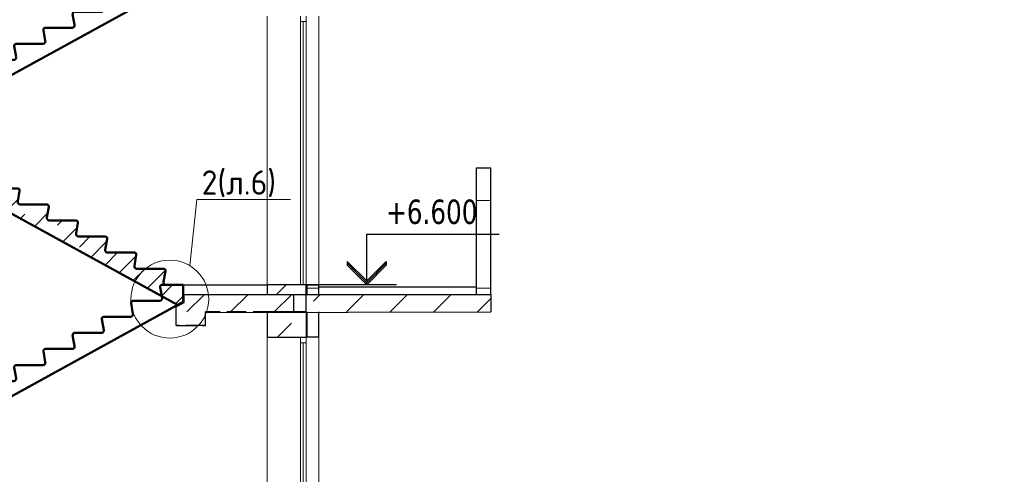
# Model space of a CAD drawing. Header units: millimetres. Extents: x 259029 to 2494469, y -731578 to -57567.
# Tile 110 of 207: x 375940 to 386061, y -552320 to -547649. Entities that reach past the tile are written whole.
import ezdxf
from ezdxf import colors
from ezdxf.entities.mleader import LeaderData, LeaderLine
from ezdxf.math import Vec2, Vec3

# ---------------------------------------------------------------- set-up
doc = ezdxf.new("R2010")
doc.units = ezdxf.units.MM
doc.linetypes.add('______2', pattern=[270, 200, -70])
for name, color, linetype, lineweight in [('Standard', 7, 'Continuous', 25), ('Выноски', 20, 'Continuous', 20), ('Общий01', 7, 'Continuous', 13), ('ПЛИТА', 152, 'Continuous', 35), ('РАЗРЕЗЫ', 10, 'Continuous', 60), ('Символы 0.20', 1, 'Continuous', 20), ('Стена', 7, 'Continuous', 50), ('Стена_ бетон несущ.', 253, 'Continuous', 70)]:
    doc.layers.add(name, color=color, linetype=linetype, lineweight=lineweight)
doc.styles.add('TAHOMA', font='tahoma.ttf')
doc.styles.add('ГОСТ', font='GOST_Common.ttf')
pattern_1 = [(45, (-449245.4, -191107), (-449.0128, 449.0128), []), (45, (-448796.4, -191107), (-449.0128, 449.0128), [793.75, -158.75, 0, -158.75])]
pattern_2 = [(0, (369266.14, -568857.86), (450, 450), [450, -450]), (90, (369266.14, -568857.86), (-450, 450), [450, -450])]

# ---------------------------------------------------------------- blocks, each defined once
blk = doc.blocks.new('_None')
blk = doc.blocks.new('НОВЫЙ')
at = {"layer": 'Standard', "color": 5, "linetype": 'Continuous', "lineweight": 50, "transparency": 33554687}
for p, q in [((381796, -472122), (382011, -472122)), ((382011, -472122), (381835, -472122)), ((382011, -472122), (382011, -472298)), ((381795, -472257), (381776, -472146)), ((378952, -473979), (382011, -472298)), ((381495, -472422), (381476, -472311)), ((381496, -472287), (381771, -472287)), ((381195, -472587), (381176, -472476)), ((381196, -472452), (381471, -472452)), ((380895, -472752), (380876, -472641)), ((380896, -472617), (381171, -472617)), ((380595, -472917), (380576, -472806)), ((380596, -472782), (380871, -472782)), ((380296, -472947), (380571, -472947)), ((380295, -473082), (380276, -472971)), ((379995, -473247), (379976, -473136)), ((379996, -473112), (380271, -473112)), ((379695, -473412), (379676, -473301)), ((379696, -473277), (379971, -473277)), ((379396, -473442), (379671, -473442)), ((379395, -473577), (379376, -473466)), ((379095, -473742), (379076, -473631)), ((379096, -473607), (379371, -473607)), ((378895, -473772), (378895, -473837)), ((378895, -473772), (378895, -473948)), ((378895, -473772), (379071, -473772))]:
    blk.add_line(p, q, dxfattribs=at)
for centre, radius, start, end in [((381796, -472142), 20, 90, 191.3099), ((381496, -472307), 20, 90, 191.3099), ((381771, -472262), 25, 270, 11.3099), ((381471, -472427), 25, 270, 11.3099), ((381196, -472472), 20, 90, 191.3099), ((380896, -472637), 20, 90, 191.3099), ((381171, -472592), 25, 270, 11.3099), ((380596, -472802), 20, 90, 191.3099), ((380871, -472757), 25, 270, 11.3099), ((380296, -472967), 20, 90, 191.3099), ((380571, -472922), 25, 270, 11.3099), ((379996, -473132), 20, 90, 191.3099), ((380271, -473087), 25, 270, 11.3099), ((379971, -473252), 25, 270, 11.3099), ((379696, -473297), 20, 90, 191.3099), ((379396, -473462), 20, 90, 191.3099), ((379671, -473417), 25, 270, 11.3099), ((379096, -473627), 20, 90, 191.3099), ((379371, -473582), 25, 270, 11.3099), ((379071, -473747), 25, 270, 11.3099)]:
    blk.add_arc(centre, radius, start, end, dxfattribs=at)
at = {"layer": 'РАЗРЕЗЫ', "color": 5, "lineweight": 35}
for p, q in [((382011, -472298), (382011, -472122)), ((382011, -472298), (382011, -472298)), ((378895, -473948), (378895, -473772)), ((378952, -473979), (378895, -473948))]:
    blk.add_line(p, q, dxfattribs=at)
blk = doc.blocks.new('марш2')
at = {"layer": 'РАЗРЕЗЫ', "lineweight": -2}
h = blk.add_hatch(dxfattribs=at)
h.set_pattern_fill('ANSI35', color=256, scale=50)
h.paths.add_polyline_path([(519267, -473418), (519247, -473532, 0.457423), (519272, -473560), (519547, -473560, -0.457423), (519567, -473583), (519547, -473697, 0.457423), (519572, -473725), (519847, -473725, -0.457423), (519867, -473748), (519847, -473862, 0.457423), (519872, -473890), (520147, -473890, -0.457423), (520167, -473913), (520147, -474027, 0.457423), (520172, -474055), (520447, -474055, -0.457423), (520467, -474078), (520447, -474192, 0.457423), (520472, -474220), (520747, -474220, -0.457423), (520767, -474243), (520747, -474357, 0.457423), (520772, -474385), (521047, -474385, -0.457423), (521067, -474408), (521047, -474522, 0.457423), (521072, -474550), (521347, -474550, -0.457423), (521367, -474573), (521347, -474687, 0.457423), (521372, -474715), (521647, -474715, -0.457423), (521667, -474738), (521647, -474852, 0.457423), (521672, -474880), (521947, -474880, -0.457423), (521967, -474903), (521947, -475017, 0.457423), (521972, -475045), (522148, -475045), (522148, -475221), (522090, -475253), (519031, -473571), (519031, -473395), (519247, -473395, -0.457187)])
at = {"layer": 'РАЗРЕЗЫ', "color": 2, "lineweight": -2, "xscale": -1}
blk.add_blockref('НОВЫЙ', (901043, -1273), dxfattribs=at)

msp = doc.modelspace()

# ---------------------------------------------------------------- hatches: boundary and pattern name
at = {"layer": 'Standard', "linetype": 'Continuous', "lineweight": 13}
h = msp.add_hatch(dxfattribs=at)
h.set_pattern_fill('____', scale=450, style=0, pattern_type=2)
h.set_pattern_definition(pattern_2)
h.paths.add_polyline_path([(380632.8, -550471.9), (380782.8, -550471.9), (380782.8, -549171.9), (380632.8, -549171.9)], flags=0)
h = msp.add_hatch(dxfattribs=at)
h.set_pattern_fill('____', scale=450, style=0, pattern_type=2)
h.set_pattern_definition(pattern_2)
h.paths.add_polyline_path([(379012.8, -550471.9), (379012.8, -550371.9), (378892.8, -550371.9), (378892.8, -550471.9)], flags=0)
at = {"layer": 'Стена_ бетон несущ.', "linetype": 'Continuous', "lineweight": 13}
h = msp.add_hatch(dxfattribs=at)
h.set_pattern_fill('ANSI35', color=9, scale=100, style=0)
h.set_pattern_definition(pattern_1)
h.paths.add_polyline_path([(378482.8, -550471.9), (378882.8, -550471.9), (378882.8, -550371.9), (378482.8, -550371.9)], flags=0)
at = {"layer": 'Стена_ бетон несущ.', "linetype": 'Continuous', "lineweight": 25}
h = msp.add_hatch(dxfattribs=at)
h.set_pattern_fill('ANSI35', scale=100, style=0)
h.set_pattern_definition([(45, (-449088.8, -191107), (-449.0128, 449.0128), []), (45, (-448639.8, -191107), (-449.0128, 449.0128), [793.75, -158.75, 0, -158.75])])
h.paths.add_polyline_path([(377539.4, -550651.9), (378909.5, -550651.9), (378909.5, -550471.9), (377539.4, -550471.9)])
h = msp.add_hatch(dxfattribs=at)
h.set_pattern_fill('ANSI35', scale=100, style=0)
h.set_pattern_definition(pattern_1)
h.paths.add_polyline_path([(378882.8, -550471.9), (378882.8, -550651.9), (380782.8, -550651.9), (380782.8, -550471.9)])
at = {"layer": 'Стена_ бетон несущ.', "linetype": 'Continuous', "lineweight": 13}
h = msp.add_hatch(dxfattribs=at)
h.set_pattern_fill('ANSI35', color=9, scale=100, style=0)
h.set_pattern_definition(pattern_1)
h.paths.add_polyline_path([(378882.8, -550911.9), (378882.8, -550651.9), (378482.8, -550651.9), (378482.8, -550911.9)], flags=0)

# ---------------------------------------------------------------- linework, layer by layer
at = {"color": 0}
msp.add_line((378854.8, -550370.9), (379813.1, -550370.9), dxfattribs=at)
at = {"layer": 'Standard', "color": 7, "linetype": 'Continuous', "lineweight": 13}
for p, q in [((378826.8, -547611.9), (378826.8, -547667.9)), ((378882.8, -547667.9), (378882.8, -547611.9)), ((378826.8, -547667.9), (378826.8, -550371.9)), ((378826.8, -547667.9), (378882.8, -547667.9)), ((378854.8, -550370.9), (378854.8, -547667.9)), ((378882.8, -550371.9), (378882.8, -547667.9)), ((378826.8, -550911.9), (378826.8, -550967.9)), ((378826.8, -550967.9), (378826.8, -553671.9)), ((378826.8, -550967.9), (378882.8, -550967.9)), ((378854.8, -553670.9), (378854.8, -550967.9)), ((378882.8, -550967.9), (378882.8, -550911.9)), ((378882.8, -553671.9), (378882.8, -550967.9))]:
    msp.add_line(p, q, dxfattribs=at)
at = {"layer": 'Standard', "color": 7, "linetype": 'Continuous', "lineweight": 25}
for p, q in [((379506.4, -550371.9), (379506.4, -549851.9)), ((379506.4, -549851.9), (380866.4, -549851.9)), ((379306.4, -550131.9), (379506.4, -550331.9)), ((379306.4, -550131.9), (379306.4, -550151.9)), ((379506.4, -550351.9), (379306.4, -550151.9)), ((379306.4, -550151.9), (379306.4, -550171.9)), ((379506.4, -550371.9), (379306.4, -550171.9)), ((379506.4, -550331.9), (379706.4, -550131.9)), ((379706.4, -550151.9), (379506.4, -550351.9)), ((379706.4, -550171.9), (379506.4, -550371.9)), ((379706.4, -550131.9), (379706.4, -550151.9)), ((379706.4, -550151.9), (379706.4, -550171.9)), ((378882.8, -550651.9), (378882.8, -550471.9))]:
    msp.add_line(p, q, dxfattribs=at)
at = {"layer": 'Standard', "color": 7, "linetype": '______2', "lineweight": 30}
for p, q in [((377629.2, -550553.7), (377629.2, -550471.9)), ((377549, -550597.9), (377629.2, -550553.7)), ((377549, -550791.9), (377549, -550597.9)), ((377849, -550791.9), (377849, -550651.9)), ((378539, -550651.9), (377849, -550651.9)), ((377549, -550791.9), (377549, -550696.9)), ((377849, -550791.9), (377549, -550791.9)), ((377849, -550791.9), (377549, -550791.9)), ((377549, -550791.9), (377849, -550791.9)), ((377849, -550791.9), (377549, -550791.9))]:
    msp.add_line(p, q, dxfattribs=at)
at = {"layer": 'Общий01', "color": 7, "linetype": 'Continuous', "lineweight": 25}
for p, q in [((377518.3, -550372.1), (378482.8, -550371.9)), ((377619.2, -550371.9), (378482.8, -550371.9)), ((377619.2, -550371.9), (378482.8, -550371.9)), ((377628.3, -550471.9), (380782.8, -550471.9)), ((379012.8, -550391.9), (380632.8, -550391.9)), ((377849, -550657.9), (380782.8, -550651.9))]:
    msp.add_line(p, q, dxfattribs=at)
at = {"layer": 'ПЛИТА', "color": 0, "lineweight": 0}
msp.add_line((377619.2, -550421.9), (377619.2, -550371.9), dxfattribs=at)
at = {"layer": 'ПЛИТА', "color": 0, "lineweight": 30}
msp.add_line((377629.2, -550471.9), (378539, -550471.9), dxfattribs=at)
at = {"layer": 'РАЗРЕЗЫ', "color": 2, "lineweight": -2}
msp.add_line((377472, -550628.8), (377619.2, -550547.8), dxfattribs=at)
at = {"layer": 'Символы 0.20'}
msp.add_circle((377482.6, -550519.9), 400, dxfattribs=at)
at = {"layer": 'Стена', "color": 34, "linetype": 'Continuous', "lineweight": 13}
for p, q in [((379012.8, -550371.9), (379012.8, -547611.9)), ((379012.8, -553671.9), (379012.8, -550911.9))]:
    msp.add_line(p, q, dxfattribs=at)
at = {"layer": 'Стена', "color": 34, "linetype": 'Continuous', "lineweight": 25}
for p, q in [((380632.8, -549171.9), (380782.8, -549171.9)), ((380632.8, -549171.9), (380632.8, -550471.9)), ((380782.8, -550471.9), (380782.8, -549171.9)), ((378882.8, -550371.9), (379012.8, -550371.9)), ((378892.8, -550471.9), (378892.8, -550371.9)), ((379012.8, -550471.9), (379012.8, -550371.9)), ((378892.8, -550911.9), (378892.8, -550651.9)), ((379012.8, -550911.9), (379012.8, -550651.9)), ((379012.8, -550911.9), (378882.8, -550911.9))]:
    msp.add_line(p, q, dxfattribs=at)
at = {"layer": 'Стена_ бетон несущ.', "color": 9, "linetype": 'Continuous', "lineweight": 13}
for p, q in [((378482.8, -547611.9), (378482.8, -550371.9)), ((378482.8, -550911.9), (378482.8, -553671.9))]:
    msp.add_line(p, q, dxfattribs=at)
at = {"layer": 'Стена_ бетон несущ.', "color": 9, "linetype": 'Continuous', "lineweight": 25}
for p, q in [((378482.8, -550371.9), (378482.8, -550471.9)), ((378882.8, -550371.9), (378482.8, -550371.9)), ((378482.8, -550371.9), (378482.8, -550471.9)), ((378882.8, -550471.9), (378882.8, -550371.9)), ((378882.8, -550651.9), (378482.8, -550651.9)), ((378482.8, -550651.9), (378482.8, -550911.9)), ((378882.8, -550651.9), (378882.8, -550911.9)), ((378482.8, -550911.9), (378882.8, -550911.9))]:
    msp.add_line(p, q, dxfattribs=at)
at = {"layer": 'Стена_ бетон несущ.', "color": 7, "linetype": 'Continuous', "lineweight": 25}
for p, q in [((378752.9, -550471.9), (378752.9, -550651.9)), ((378882.8, -550651.9), (378882.8, -550471.9)), ((380782.8, -550471.9), (380782.8, -550651.9))]:
    msp.add_line(p, q, dxfattribs=at)

# ---------------------------------------------------------------- block references
at = {"layer": 'РАЗРЕЗЫ', "color": 2, "lineweight": -2}
for name, p in [('НОВЫЙ', (-4392.2, -74950.2)), ('марш2', (-144528.6, -75327)), ('НОВЫЙ', (-4392.2, -78250.2)), ('марш2', (-144528.6, -78627))]:
    msp.add_blockref(name, p, dxfattribs=at)

# ---------------------------------------------------------------- texts
at = {"layer": 'Standard', "color": 7, "linetype": 'Continuous', "lineweight": 25, "insert": (379706.4, -549751.9), "char_height": 250, "width": 1028.162, "attachment_point": 7, "style": 'TAHOMA'}
msp.add_mtext('{\\W0.86;+6.600}', dxfattribs=at)
at = {"layer": 'Выноски'}
note = msp.add_mtext_static_columns([''] * 2, width=18604.939, gutter_width=10240.1, height=0, dxfattribs=dict(at, insert=(295601.8, -509833), char_height=250, attachment_point=1, style='ГОСТ'))
for column, words in zip([note] + note.columns.linked_columns, ['\\pi8790.91665;Общие указания:\\P\\pi570.45,l346.2,t2000;1.^IСтроительство здания должно производиться в соответствии с проектом производства работ (ППР). при {\\H1.66663x; }\\P\\pi0,t346.2;отсутствии проекта ППР в производство строительно-монтажных работ запрещается. {\\H1.18896x; }\\P\\pi570.45,t2000;2.^IМонтаж сборных конструкций вести в соответствии с требованиями СП 70.13330.2012 "Несущие и {\\H1.54818x; }\\P\\pi0,t346.2;ограждающие конструкции "(акт.ред. СНиП 3.03.01-87*).{\\H1.62844x;\\C0; \\H0.61408x;\\P\\pi570.45,t2000;}3.^IВсе сварные работы следует вести в соответствии с ГОСТ 5264-80* "Ручная дуговая сварка.Соединения {\\H1.20169x; }\\P\\pi0,t346.2;сварные" и  ГОСТ 14098-2014 "Соединения сварные арматуры и закладных деталей железобетонных конструкций". {\\H1.54394x; }\\PСварку вести электродами типа Э42А. {\\H1.42985x;\\C0; \\H0.69937x;\\P\\pi570.45,t2000;}4.^IВсе металлические конструкции окрасить эмалью ПФ-1189 по ГОСТ 6465-79 в два слоя. Эмаль наносить на {\\H1.46788x; }\\P\\pi0,t346.2;грунтовку ГФ-021 по ГОСТ 25129-82 (первый слой - на заводе-изготовителе, второй слой - на монтаже).{\\H1.65521x;\\C0; \\H0.60415x;\\P\\pi10052.46968,l0,tz;\\H1.55946x; \\H0.64125x;\\P\\H1.64685x; \\H0.60722x;\\P\\pi812.5,l41.6675;\\H1.23852x; \\H0.80742x;\\P}', '']):
    column.text = words

# ---------------------------------------------------------------- leaders
at = {"layer": 'Символы 0.20'}
ml = msp.add_multileader_mtext('Standard', dxfattribs=at)
ml.set_content('3(л.6)', color=256, style='ГОСТ')
ml.set_leader_properties(color=256, linetype='ByLayer', lineweight=-1)
ml.set_arrow_properties(name='NONE')
ml.build(insert=Vec2(0, 0))
ml.multileader.update_dxf_attribs({"text_left_attachment_type": 6, "text_right_attachment_type": 6, "dogleg_length": 0.25, "arrow_head_size": 200, "scale": 100})
ctx = ml.context
ctx.base_point, ctx.scale, ctx.char_height, ctx.arrow_head_size, ctx.landing_gap_size, ctx.plane_origin = Vec3(356999.7, -549601.6), 100, 250, 200, 25, Vec3(357484, -549903.4)
ctx.left_attachment, ctx.right_attachment = 6, 6
notes = []
notes.append((ctx, [(0, (1, 1, 0), (356974.7, -549601.6), (1, 0), 25, [(0, [(356300.9, -549013.7)], 0, [])])]))
ctx.mtext.insert, ctx.mtext.width, ctx.mtext.defined_height, ctx.mtext.flow_direction = Vec3(357024.7, -549301.6), 1094.387, 742.8, 5
ml = msp.add_multileader_mtext('Standard', dxfattribs=at)
ml.set_content('4(л.6)', color=256, style='ГОСТ')
ml.set_leader_properties(color=256, linetype='ByLayer', lineweight=-1)
ml.set_arrow_properties(name='NONE')
ml.build(insert=Vec2(0, 0))
ml.multileader.update_dxf_attribs({"text_left_attachment_type": 6, "text_right_attachment_type": 6, "dogleg_length": 0.25, "arrow_head_size": 200, "scale": 100})
ctx = ml.context
ctx.base_point, ctx.scale, ctx.char_height, ctx.arrow_head_size, ctx.landing_gap_size, ctx.plane_origin = Vec3(374084.5, -550009.2), 100, 250, 200, 25, Vec3(376276, -549903.4)
ctx.left_attachment, ctx.right_attachment = 6, 6
notes.append((ctx, [(1, (1, 1, 0), (374934.5, -550009.2), (-1, 0), 25, [(0, [(374854.7, -549242.2)], 0, [])])]))
ctx.mtext.insert, ctx.mtext.width, ctx.mtext.defined_height, ctx.mtext.flow_direction = Vec3(374109.5, -549709.2), 1094.387, 742.8, 5
ml = msp.add_multileader_mtext('Standard', dxfattribs=at)
ml.set_content('2(л.6)', color=256, style='ГОСТ')
ml.set_leader_properties(color=256, linetype='ByLayer', lineweight=-1)
ml.set_arrow_properties(name='NONE')
ml.build(insert=Vec2(0, 0))
ml.multileader.update_dxf_attribs({"text_left_attachment_type": 6, "text_right_attachment_type": 6, "dogleg_length": 0.25, "arrow_head_size": 200, "scale": 100})
ctx = ml.context
ctx.base_point, ctx.scale, ctx.char_height, ctx.arrow_head_size, ctx.landing_gap_size, ctx.plane_origin = Vec3(377784.4, -549497), 100, 250, 200, 25, Vec3(378998.6, -551631.5)
ctx.left_attachment, ctx.right_attachment = 6, 6
notes.append((ctx, [(0, (1, 1, 0), (377759.4, -549497), (1, 0), 25, [(0, [(377687.6, -550176.4)], 0, [])])]))
ctx.mtext.insert, ctx.mtext.width, ctx.mtext.flow_direction = Vec3(377809.4, -549197), 792.21, 5
ml = msp.add_multileader_mtext('Standard', dxfattribs=at)
ml.set_content('1(л.6)', color=256, style='ГОСТ')
ml.set_leader_properties(color=256, linetype='ByLayer', lineweight=-1)
ml.set_arrow_properties(name='NONE')
ml.build(insert=Vec2(0, 0))
ml.multileader.update_dxf_attribs({"text_left_attachment_type": 6, "text_right_attachment_type": 6, "dogleg_length": 0.25, "arrow_head_size": 200, "scale": 100})
ctx = ml.context
ctx.base_point, ctx.scale, ctx.char_height, ctx.arrow_head_size, ctx.landing_gap_size, ctx.plane_origin = Vec3(359149.9, -549597.3), 100, 250, 200, 25, Vec3(360364.1, -551731.8)
ctx.left_attachment, ctx.right_attachment = 6, 6
notes.append((ctx, [(0, (1, 1, 0), (359124.9, -549597.3), (1, 0), 25, [(0, [(359053.1, -550276.7)], 0, [])])]))
ctx.mtext.insert, ctx.mtext.width, ctx.mtext.flow_direction = Vec3(359174.9, -549297.3), 792.21, 5
ml = msp.add_multileader_mtext('Standard', dxfattribs=at)
ml.set_content('3(л.6)', color=256, style='ГОСТ')
ml.set_leader_properties(color=256, linetype='ByLayer', lineweight=-1)
ml.set_arrow_properties(name='NONE')
ml.build(insert=Vec2(0, 0))
ml.multileader.update_dxf_attribs({"text_left_attachment_type": 6, "text_right_attachment_type": 6, "dogleg_length": 0.25, "arrow_head_size": 200, "scale": 100})
ctx = ml.context
ctx.base_point, ctx.scale, ctx.char_height, ctx.arrow_head_size, ctx.landing_gap_size, ctx.plane_origin = Vec3(354948.2, -550982.2), 100, 250, 200, 25, Vec3(357414.1, -553266.3)
ctx.left_attachment, ctx.right_attachment = 6, 6
notes.append((ctx, [(1, (1, 1, 0), (355773.2, -550982.2), (-1, 0), 25, [(0, [(355930.9, -551756.1)], 0, [])])]))
ctx.mtext.insert, ctx.mtext.width, ctx.mtext.defined_height, ctx.mtext.flow_direction = Vec3(354973.2, -550682.2), 1094.387, 742.8, 5
ml = msp.add_multileader_mtext('Standard', dxfattribs=at)
ml.set_content('4(л.6)', color=256, style='ГОСТ')
ml.set_leader_properties(color=256, linetype='ByLayer', lineweight=-1)
ml.set_arrow_properties(name='NONE')
ml.build(insert=Vec2(0, 0))
ml.multileader.update_dxf_attribs({"text_left_attachment_type": 6, "text_right_attachment_type": 6, "dogleg_length": 0.25, "arrow_head_size": 200, "scale": 100})
ctx = ml.context
ctx.base_point, ctx.scale, ctx.char_height, ctx.arrow_head_size, ctx.landing_gap_size, ctx.plane_origin = Vec3(373715.2, -550982.2), 100, 250, 200, 25, Vec3(376206.2, -553266.3)
ctx.left_attachment, ctx.right_attachment = 6, 6
notes.append((ctx, [(1, (1, 1, 0), (374565.2, -550982.2), (-1, 0), 25, [(0, [(374723, -551756.1)], 0, [])])]))
ctx.mtext.insert, ctx.mtext.width, ctx.mtext.defined_height, ctx.mtext.flow_direction = Vec3(373740.2, -550682.2), 1094.387, 742.8, 5
for ctx, leaders in notes:
    for number, flags, end, landing, length, lines in leaders:
        leader = LeaderData()
        leader.index, (leader.has_last_leader_line, leader.has_dogleg_vector, leader.attachment_direction) = number, flags
        leader.last_leader_point, leader.dogleg_vector, leader.dogleg_length = Vec3(end), Vec3(landing), length
        for number, points, colour, breaks in lines:
            line = LeaderLine()
            line.index, line.vertices, line.color, line.breaks = number, Vec3.list(points), colors.encode_raw_color(colour), breaks
            leader.lines.append(line)
        ctx.leaders.append(leader)

doc.saveas('drawing.dxf')
